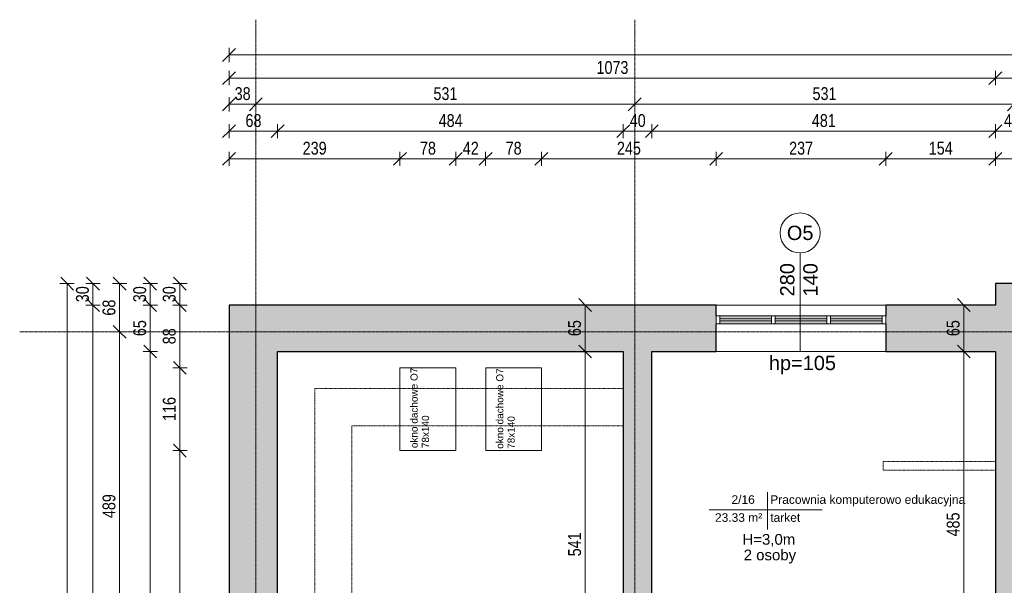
# Model space of a CAD drawing. Header units: centimetres. Extents: x 14827 to 20060, y -10807 to -8443.
# Tile 6 of 21: x 14827 to 16206, y -9235 to -8443. Entities that reach past the tile are written whole.
import ezdxf

# ---------------------------------------------------------------- set-up
doc = ezdxf.new("R2010")
doc.units = ezdxf.units.CM
for name, pattern in [('Aligning Line 1_8_', [0.635, 0.3175, -0.3175]), ('Kreska', [0.635, 0.3175, -0.3175]), ('Linia siatki', [0.9925, 0.47, -0.2175, 0.0875, -0.2175])]:
    doc.linetypes.add(name, pattern=pattern)
for name, color, linetype, lineweight in [('A-ANNO-DIMS', 211, 'Continuous', 9), ('A-ANNO-DIMS-100', 211, 'Continuous', 9), ('A-AREA-IDEN', 2, 'Continuous', 9), ('A-DETL', 90, 'Continuous', 9), ('A-DETL-HDLN', 90, 'Kreska', 9), ('A-DETL-THIN', 151, 'Continuous', 9), ('A-GLAZ', 151, 'Continuous', 9), ('A-WALL', 113, 'Continuous', 9), ('A-WALL-PATT', 111, 'Continuous', 25), ('G-ANNO-TEXT', 231, 'Continuous', 9), ('I-WALL', 2, 'Continuous', 9), ('S-GRID', 1, 'Continuous', 9)]:
    doc.layers.add(name, color=color, linetype=linetype, lineweight=lineweight)
doc.styles.add('Arial_1', font='arial.ttf', dxfattribs={"height": 12})
doc.styles.add('Arial_2', font='arial.ttf', dxfattribs={"width": 0.8, "height": 18})
doc.styles.add('Arial_3', font='arial.ttf', dxfattribs={"height": 10})
doc.styles.add('Arial_4', font='arial.ttf', dxfattribs={"height": 15})
doc.styles.add('Arial_5', font='arial.ttf', dxfattribs={"height": 20})
doc.dimstyles.new('Przekątna_-_1_8_mm_Arial', dxfattribs={"dimscale": 30.48, "dimtxt": 18.364669, "dimasz": 0.590551, "dimexe": 0.328084, "dimexo": 0.0625, "dimgap": 0.016404, "dimtad": 1, "dimdec": 0, "dimdsep": 46, "dimtxsty": 'Arial_2', "dimblk1": 'OBLIQUE', "dimblk2": 'OBLIQUE', "dimsah": 1, "dimcen": 0.09, "dimazin": 0, "dimtfac": 1, "dimtdec": 4, "dimtix": 1, "dimtmove": 0, "dimatfit": 3, "dimfxl": 0.328084, "dimfxlon": 1, "dimtvp": 1, "dimtolj": 1, "dimtzin": 0, "dimarcsym": 2})

# ---------------------------------------------------------------- blocks, each defined once
blk = doc.blocks.new('Aluminum_2 szybowe - 160x140 wymiana-V1-6_Poziom posadzka II pietra')
at = {"layer": 'A-GLAZ'}
h = blk.add_hatch(color=256, dxfattribs=at)
h.paths.add_polyline_path([(-59.7, 8.7), (-59.7, 13.2), (-132.1, 13.2), (-132.1, 8.7)])
h.paths.add_polyline_path([(-59.7, 15.7), (-59.7, 20.2), (-132.1, 20.2), (-132.1, 15.7)])
h = blk.add_hatch(color=256, dxfattribs=at)
h.paths.add_polyline_path([(17.8, 8.7), (17.8, 13.2), (-54.6, 13.2), (-54.6, 8.7)])
h.paths.add_polyline_path([(17.8, 15.7), (17.8, 20.2), (-54.6, 20.2), (-54.6, 15.7)])
at = {"layer": 'A-GLAZ', "lineweight": 18}
for p, q in [((-132.1, 20.2), (-137.2, 20.2)), ((-137.2, 20.2), (-137.2, 8.7)), ((-132.1, 8.7), (-132.1, 20.2)), ((-59.7, 15.7), (-132.1, 15.7)), ((-132.1, 15.7), (-132.1, 13.2)), ((-54.6, 20.2), (-59.7, 20.2)), ((-59.7, 20.2), (-59.7, 8.7)), ((-59.7, 13.2), (-59.7, 15.7)), ((-54.6, 8.7), (-54.6, 20.2)), ((17.8, 15.7), (-54.6, 15.7)), ((-54.6, 15.7), (-54.6, 13.2)), ((22.8, 20.2), (17.8, 20.2)), ((17.8, 20.2), (17.8, 8.7)), ((17.8, 13.2), (17.8, 15.7)), ((22.8, 8.7), (22.8, 20.2)), ((-137.2, 8.7), (-132.1, 8.7)), ((-132.1, 13.2), (-59.7, 13.2)), ((-59.7, 8.7), (-54.6, 8.7)), ((-54.6, 13.2), (17.8, 13.2)), ((17.8, 8.7), (22.8, 8.7))]:
    blk.add_line(p, q, dxfattribs=at)
at = {"layer": 'A-GLAZ'}
for p, q in [((-132.1, 20.2), (-59.7, 20.2)), ((-54.6, 20.2), (17.8, 20.2)), ((-59.7, 8.7), (-132.1, 8.7)), ((17.8, 8.7), (-54.6, 8.7))]:
    blk.add_line(p, q, dxfattribs=at)
blk = doc.blocks.new('Etyk_pom_1_mala - Etyk_pom_1_mala-219433-6_Poziom posadzka II pietra')
at = {"layer": 'A-AREA-IDEN'}
for p, q in [((-0.096, 0.144), (-0.096, -0.378)), ((-0.915, -0.101), (0.666, -0.101))]:
    blk.add_line(p, q, dxfattribs=at)
blk = doc.blocks.new('DIMBLOCK10-6_Poziom posadzka II pietra')
at = {"layer": 'A-ANNO-DIMS-100'}
for p, q in [((15051.7, -9046.5), (15042.7, -9037.5)), ((15051.7, -9046.5), (15041.7, -9046.5)), ((15051.7, -10211.5), (15051.7, -9046.5)), ((15051.7, -9046.5), (15060.7, -9055.5)), ((15051.7, -9046.5), (15061.7, -9046.5)), ((15051.7, -10211.5), (15041.7, -10211.5)), ((15051.7, -10211.5), (15042.7, -10202.5)), ((15051.7, -10211.5), (15060.7, -10220.5)), ((15051.7, -10211.5), (15061.7, -10211.5))]:
    blk.add_line(p, q, dxfattribs=at)
at = {"layer": 'A-ANNO-DIMS-100', "color": 0, "insert": (15027.8, -9651), "char_height": 18, "width": 52.89, "attachment_point": 1, "rotation": 90, "line_spacing_factor": 0.941778, "style": 'Arial_2'}
blk.add_mtext('1165', dxfattribs=at)
blk = doc.blocks.new('_Oblique')
at = {"color": 0, "linetype": 'ByBlock', "lineweight": -2}
blk.add_line((-0.5, -0.5), (0.5, 0.5), dxfattribs=at)
blk = doc.blocks.new('DIMBLOCK11-6_Poziom posadzka II pietra')
at = {"layer": 'A-ANNO-DIMS-100'}
for p, q in [((15051.7, -8930.5), (15041.7, -8930.5)), ((15051.7, -8930.5), (15042.7, -8921.5)), ((15051.7, -9046.5), (15051.7, -8930.5)), ((15051.7, -8930.5), (15060.7, -8939.5)), ((15051.7, -8930.5), (15061.7, -8930.5)), ((15051.7, -9046.5), (15042.7, -9037.5)), ((15051.7, -9046.5), (15041.7, -9046.5)), ((15051.7, -9046.5), (15060.7, -9055.5)), ((15051.7, -9046.5), (15061.7, -9046.5))]:
    blk.add_line(p, q, dxfattribs=at)
at = {"layer": 'A-ANNO-DIMS-100', "color": 0, "insert": (15027.8, -9005), "char_height": 18, "width": 39.668, "attachment_point": 1, "rotation": 90, "line_spacing_factor": 0.941778, "style": 'Arial_2'}
blk.add_mtext('116', dxfattribs=at)
blk = doc.blocks.new('DIMBLOCK12-6_Poziom posadzka II pietra')
at = {"layer": 'A-ANNO-DIMS-100'}
for p, q in [((15051.7, -8842.7), (15042.7, -8833.7)), ((15051.7, -8842.7), (15041.7, -8842.7)), ((15051.7, -8930.5), (15051.7, -8842.7)), ((15051.7, -8842.7), (15060.7, -8851.7)), ((15051.7, -8842.7), (15061.7, -8842.7)), ((15051.7, -8930.5), (15041.7, -8930.5)), ((15051.7, -8930.5), (15042.7, -8921.5)), ((15051.7, -8930.5), (15060.7, -8939.5)), ((15051.7, -8930.5), (15061.7, -8930.5))]:
    blk.add_line(p, q, dxfattribs=at)
at = {"layer": 'A-ANNO-DIMS-100', "color": 0, "insert": (15027.8, -8897.6), "char_height": 18, "width": 26.445, "attachment_point": 1, "rotation": 90, "line_spacing_factor": 0.941778, "style": 'Arial_2'}
blk.add_mtext('88', dxfattribs=at)
blk = doc.blocks.new('DIMBLOCK13-6_Poziom posadzka II pietra')
at = {"layer": 'A-ANNO-DIMS-100'}
for p, q in [((15051.7, -8812.7), (15042.7, -8803.7)), ((15051.7, -8812.7), (15041.7, -8812.7)), ((15051.7, -8842.7), (15051.7, -8812.7)), ((15051.7, -8812.7), (15060.7, -8821.7)), ((15051.7, -8812.7), (15061.7, -8812.7)), ((15051.7, -8842.7), (15042.7, -8833.7)), ((15051.7, -8842.7), (15041.7, -8842.7)), ((15051.7, -8842.7), (15060.7, -8851.7)), ((15051.7, -8842.7), (15061.7, -8842.7))]:
    blk.add_line(p, q, dxfattribs=at)
at = {"layer": 'A-ANNO-DIMS-100', "color": 0, "insert": (15027.8, -8838.7), "char_height": 18, "width": 26.445, "attachment_point": 1, "rotation": 90, "line_spacing_factor": 0.941778, "style": 'Arial_2'}
blk.add_mtext('30', dxfattribs=at)
blk = doc.blocks.new('DIMBLOCK14-6_Poziom posadzka II pietra')
at = {"layer": 'A-ANNO-DIMS-100'}
for p, q in [((14967.3, -8812.7), (14958.3, -8803.7)), ((14967.3, -8812.7), (14957.3, -8812.7)), ((14967.3, -8812.7), (14967.3, -8880.2)), ((14967.3, -8812.7), (14976.3, -8821.7)), ((14967.3, -8812.7), (14977.3, -8812.7)), ((14967.3, -8880.2), (14958.3, -8871.2)), ((14967.3, -8880.2), (14957.3, -8880.2)), ((14967.3, -8880.2), (14976.3, -8889.2)), ((14967.3, -8880.2), (14977.3, -8880.2))]:
    blk.add_line(p, q, dxfattribs=at)
at = {"layer": 'A-ANNO-DIMS-100', "color": 0, "insert": (14943.4, -8857.5), "char_height": 18, "width": 26.445, "attachment_point": 1, "rotation": 90, "line_spacing_factor": 0.941778, "style": 'Arial_2'}
blk.add_mtext('68', dxfattribs=at)
blk = doc.blocks.new('DIMBLOCK15-6_Poziom posadzka II pietra')
at = {"layer": 'A-ANNO-DIMS-100'}
for p, q in [((14967.3, -8880.2), (14958.3, -8871.2)), ((14967.3, -8880.2), (14957.3, -8880.2)), ((14967.3, -8880.2), (14967.3, -9368.7)), ((14967.3, -8880.2), (14976.3, -8889.2)), ((14967.3, -8880.2), (14977.3, -8880.2)), ((14967.3, -9368.7), (14958.3, -9359.7)), ((14967.3, -9368.7), (14957.3, -9368.7)), ((14967.3, -9368.7), (14976.3, -9377.7)), ((14967.3, -9368.7), (14977.3, -9368.7))]:
    blk.add_line(p, q, dxfattribs=at)
at = {"layer": 'A-ANNO-DIMS-100', "color": 0, "insert": (14943.4, -9141), "char_height": 18, "width": 39.668, "attachment_point": 1, "rotation": 90, "line_spacing_factor": 0.941778, "style": 'Arial_2'}
blk.add_mtext('489', dxfattribs=at)
blk = doc.blocks.new('DIMBLOCK19-6_Poziom posadzka II pietra')
at = {"layer": 'A-ANNO-DIMS-100'}
for p, q in [((15010.2, -8812.7), (15001.2, -8803.7)), ((15010.2, -8812.7), (15000.2, -8812.7)), ((15010.2, -8812.7), (15010.2, -8842.7)), ((15010.2, -8812.7), (15019.2, -8821.7)), ((15010.2, -8812.7), (15020.2, -8812.7)), ((15010.2, -8842.7), (15001.2, -8833.7)), ((15010.2, -8842.7), (15000.2, -8842.7)), ((15010.2, -8842.7), (15019.2, -8851.7)), ((15010.2, -8842.7), (15020.2, -8842.7))]:
    blk.add_line(p, q, dxfattribs=at)
at = {"layer": 'A-ANNO-DIMS-100', "color": 0, "insert": (14986.4, -8838.7), "char_height": 18, "width": 26.445, "attachment_point": 1, "rotation": 90, "line_spacing_factor": 0.941778, "style": 'Arial_2'}
blk.add_mtext('30', dxfattribs=at)
blk = doc.blocks.new('DIMBLOCK20-6_Poziom posadzka II pietra')
at = {"layer": 'A-ANNO-DIMS-100'}
for p, q in [((15010.2, -8842.7), (15001.2, -8833.7)), ((15010.2, -8842.7), (15000.2, -8842.7)), ((15010.2, -8842.7), (15010.2, -8907.7)), ((15010.2, -8842.7), (15019.2, -8851.7)), ((15010.2, -8842.7), (15020.2, -8842.7)), ((15010.2, -8907.7), (15001.2, -8898.7)), ((15010.2, -8907.7), (15000.2, -8907.7)), ((15010.2, -8907.7), (15019.2, -8916.7)), ((15010.2, -8907.7), (15020.2, -8907.7))]:
    blk.add_line(p, q, dxfattribs=at)
at = {"layer": 'A-ANNO-DIMS-100', "color": 0, "insert": (14986.4, -8886.2), "char_height": 18, "width": 26.445, "attachment_point": 1, "rotation": 90, "line_spacing_factor": 0.941778, "style": 'Arial_2'}
blk.add_mtext('65', dxfattribs=at)
blk = doc.blocks.new('DIMBLOCK21-6_Poziom posadzka II pietra')
at = {"layer": 'A-ANNO-DIMS-100'}
for p, q in [((15010.2, -8907.7), (15001.2, -8898.7)), ((15010.2, -8907.7), (15000.2, -8907.7)), ((15010.2, -8907.7), (15010.2, -10350.7)), ((15010.2, -8907.7), (15019.2, -8916.7)), ((15010.2, -8907.7), (15020.2, -8907.7)), ((15010.2, -10350.7), (15000.2, -10350.7)), ((15010.2, -10350.7), (15001.2, -10341.7)), ((15010.2, -10350.7), (15019.2, -10359.7)), ((15010.2, -10350.7), (15020.2, -10350.7))]:
    blk.add_line(p, q, dxfattribs=at)
at = {"layer": 'A-ANNO-DIMS-100', "color": 0, "insert": (14986.4, -9651.3), "char_height": 18, "width": 52.89, "attachment_point": 1, "rotation": 90, "line_spacing_factor": 0.941778, "style": 'Arial_2'}
blk.add_mtext('1443', dxfattribs=at)
blk = doc.blocks.new('DIMBLOCK23-6_Poziom posadzka II pietra')
at = {"layer": 'A-ANNO-DIMS-100'}
for p, q in [((14930, -8812.7), (14921, -8803.7)), ((14930, -8812.7), (14920, -8812.7)), ((14930, -8812.7), (14930, -8842.7)), ((14930, -8812.7), (14939, -8821.7)), ((14930, -8812.7), (14940, -8812.7)), ((14930, -8842.7), (14921, -8833.7)), ((14930, -8842.7), (14920, -8842.7)), ((14930, -8842.7), (14939, -8851.7)), ((14930, -8842.7), (14940, -8842.7))]:
    blk.add_line(p, q, dxfattribs=at)
at = {"layer": 'A-ANNO-DIMS-100', "color": 0, "insert": (14906.2, -8838.7), "char_height": 18, "width": 26.445, "attachment_point": 1, "rotation": 90, "line_spacing_factor": 0.941778, "style": 'Arial_2'}
blk.add_mtext('30', dxfattribs=at)
blk = doc.blocks.new('DIMBLOCK24-6_Poziom posadzka II pietra')
at = {"layer": 'A-ANNO-DIMS-100'}
for p, q in [((14930, -8842.7), (14921, -8833.7)), ((14930, -8842.7), (14920, -8842.7)), ((14930, -8842.7), (14930, -10415.7)), ((14930, -8842.7), (14939, -8851.7)), ((14930, -8842.7), (14940, -8842.7)), ((14930, -10415.7), (14921, -10406.7)), ((14930, -10415.7), (14920, -10415.7)), ((14930, -10415.7), (14939, -10424.7)), ((14930, -10415.7), (14940, -10415.7))]:
    blk.add_line(p, q, dxfattribs=at)
at = {"layer": 'A-ANNO-DIMS-100', "color": 0, "insert": (14906.2, -9651.3), "char_height": 18, "width": 52.89, "attachment_point": 1, "rotation": 90, "line_spacing_factor": 0.941778, "style": 'Arial_2'}
blk.add_mtext('1573', dxfattribs=at)
blk = doc.blocks.new('DIMBLOCK25-6_Poziom posadzka II pietra')
at = {"layer": 'A-ANNO-DIMS-100'}
for p, q in [((14893.8, -8812.7), (14884.8, -8803.7)), ((14893.8, -8812.7), (14883.8, -8812.7)), ((14893.8, -8812.7), (14893.8, -10415.7)), ((14893.8, -8812.7), (14902.8, -8821.7)), ((14893.8, -8812.7), (14903.8, -8812.7)), ((14893.8, -10415.7), (14884.8, -10406.7)), ((14893.8, -10415.7), (14883.8, -10415.7)), ((14893.8, -10415.7), (14902.8, -10424.7)), ((14893.8, -10415.7), (14903.8, -10415.7))]:
    blk.add_line(p, q, dxfattribs=at)
at = {"layer": 'A-ANNO-DIMS-100', "color": 0, "insert": (14870, -9636.3), "char_height": 18, "width": 52.89, "attachment_point": 1, "rotation": 90, "line_spacing_factor": 0.941778, "style": 'Arial_2'}
blk.add_mtext('1603', dxfattribs=at)
blk = doc.blocks.new('DIMBLOCK26-6_Poziom posadzka II pietra')
at = {"layer": 'A-ANNO-DIMS-100'}
for p, q in [((15120.6, -8637.9), (15120.6, -8627.9)), ((15120.6, -8637.9), (15129.6, -8628.9)), ((15359.9, -8637.9), (15359.9, -8627.9)), ((15359.9, -8637.9), (15368.9, -8628.9)), ((15120.6, -8637.9), (15111.6, -8646.9)), ((15120.6, -8637.9), (15359.9, -8637.9)), ((15120.6, -8637.9), (15120.6, -8647.9)), ((15359.9, -8637.9), (15350.9, -8646.9)), ((15359.9, -8637.9), (15359.9, -8647.9))]:
    blk.add_line(p, q, dxfattribs=at)
at = {"layer": 'A-ANNO-DIMS-100', "color": 0, "insert": (15223.7, -8614), "char_height": 18, "width": 39.668, "attachment_point": 1, "line_spacing_factor": 0.941778, "style": 'Arial_2'}
blk.add_mtext('239', dxfattribs=at)
blk = doc.blocks.new('DIMBLOCK27-6_Poziom posadzka II pietra')
at = {"layer": 'A-ANNO-DIMS-100'}
for p, q in [((15359.9, -8637.9), (15359.9, -8627.9)), ((15359.9, -8637.9), (15368.9, -8628.9)), ((15437.9, -8637.9), (15437.9, -8627.9)), ((15437.9, -8637.9), (15446.9, -8628.9)), ((15359.9, -8637.9), (15350.9, -8646.9)), ((15359.9, -8637.9), (15437.9, -8637.9)), ((15359.9, -8637.9), (15359.9, -8647.9)), ((15437.9, -8637.9), (15428.9, -8646.9)), ((15437.9, -8637.9), (15437.9, -8647.9))]:
    blk.add_line(p, q, dxfattribs=at)
at = {"layer": 'A-ANNO-DIMS-100', "color": 0, "insert": (15387.9, -8614), "char_height": 18, "width": 26.445, "attachment_point": 1, "line_spacing_factor": 0.941778, "style": 'Arial_2'}
blk.add_mtext('78', dxfattribs=at)
blk = doc.blocks.new('DIMBLOCK28-6_Poziom posadzka II pietra')
at = {"layer": 'A-ANNO-DIMS-100'}
for p, q in [((15437.9, -8637.9), (15437.9, -8627.9)), ((15437.9, -8637.9), (15446.9, -8628.9)), ((15479.9, -8637.9), (15479.9, -8627.9)), ((15479.9, -8637.9), (15488.9, -8628.9)), ((15437.9, -8637.9), (15428.9, -8646.9)), ((15437.9, -8637.9), (15479.9, -8637.9)), ((15437.9, -8637.9), (15437.9, -8647.9)), ((15479.9, -8637.9), (15470.9, -8646.9)), ((15479.9, -8637.9), (15479.9, -8647.9))]:
    blk.add_line(p, q, dxfattribs=at)
at = {"layer": 'A-ANNO-DIMS-100', "color": 0, "insert": (15447.9, -8614), "char_height": 18, "width": 26.445, "attachment_point": 1, "line_spacing_factor": 0.941778, "style": 'Arial_2'}
blk.add_mtext('42', dxfattribs=at)
blk = doc.blocks.new('DIMBLOCK29-6_Poziom posadzka II pietra')
at = {"layer": 'A-ANNO-DIMS-100'}
for p, q in [((15479.9, -8637.9), (15479.9, -8627.9)), ((15479.9, -8637.9), (15488.9, -8628.9)), ((15557.9, -8637.9), (15557.9, -8627.9)), ((15557.9, -8637.9), (15566.9, -8628.9)), ((15479.9, -8637.9), (15470.9, -8646.9)), ((15479.9, -8637.9), (15557.9, -8637.9)), ((15479.9, -8637.9), (15479.9, -8647.9)), ((15557.9, -8637.9), (15548.9, -8646.9)), ((15557.9, -8637.9), (15557.9, -8647.9))]:
    blk.add_line(p, q, dxfattribs=at)
at = {"layer": 'A-ANNO-DIMS-100', "color": 0, "insert": (15507.9, -8614), "char_height": 18, "width": 26.445, "attachment_point": 1, "line_spacing_factor": 0.941778, "style": 'Arial_2'}
blk.add_mtext('78', dxfattribs=at)
blk = doc.blocks.new('DIMBLOCK30-6_Poziom posadzka II pietra')
at = {"layer": 'A-ANNO-DIMS-100'}
for p, q in [((15557.9, -8637.9), (15557.9, -8627.9)), ((15557.9, -8637.9), (15566.9, -8628.9)), ((15802.6, -8637.9), (15802.6, -8627.9)), ((15802.6, -8637.9), (15811.6, -8628.9)), ((15557.9, -8637.9), (15548.9, -8646.9)), ((15557.9, -8637.9), (15802.6, -8637.9)), ((15557.9, -8637.9), (15557.9, -8647.9)), ((15802.6, -8637.9), (15793.6, -8646.9)), ((15802.6, -8637.9), (15802.6, -8647.9))]:
    blk.add_line(p, q, dxfattribs=at)
at = {"layer": 'A-ANNO-DIMS-100', "color": 0, "insert": (15663.7, -8614), "char_height": 18, "width": 39.668, "attachment_point": 1, "line_spacing_factor": 0.941778, "style": 'Arial_2'}
blk.add_mtext('245', dxfattribs=at)
blk = doc.blocks.new('DIMBLOCK31-6_Poziom posadzka II pietra')
at = {"layer": 'A-ANNO-DIMS-100'}
for p, q in [((15802.6, -8637.9), (15802.6, -8627.9)), ((15802.6, -8637.9), (15811.6, -8628.9)), ((16040.1, -8637.9), (16040.1, -8627.9)), ((16040.1, -8637.9), (16049.1, -8628.9)), ((15802.6, -8637.9), (15793.6, -8646.9)), ((15802.6, -8637.9), (16040.1, -8637.9)), ((15802.6, -8637.9), (15802.6, -8647.9)), ((16040.1, -8637.9), (16031.1, -8646.9)), ((16040.1, -8637.9), (16040.1, -8647.9))]:
    blk.add_line(p, q, dxfattribs=at)
at = {"layer": 'A-ANNO-DIMS-100', "color": 0, "insert": (15904.8, -8614), "char_height": 18, "width": 39.668, "attachment_point": 1, "line_spacing_factor": 0.941778, "style": 'Arial_2'}
blk.add_mtext('237', dxfattribs=at)
blk = doc.blocks.new('DIMBLOCK32-6_Poziom posadzka II pietra')
at = {"layer": 'A-ANNO-DIMS-100'}
for p, q in [((16040.1, -8637.9), (16040.1, -8627.9)), ((16040.1, -8637.9), (16049.1, -8628.9)), ((16193.6, -8637.9), (16193.6, -8627.9)), ((16193.6, -8637.9), (16202.6, -8628.9)), ((16040.1, -8637.9), (16031.1, -8646.9)), ((16040.1, -8637.9), (16193.6, -8637.9)), ((16040.1, -8637.9), (16040.1, -8647.9)), ((16193.6, -8637.9), (16184.6, -8646.9)), ((16193.6, -8637.9), (16193.6, -8647.9))]:
    blk.add_line(p, q, dxfattribs=at)
at = {"layer": 'A-ANNO-DIMS-100', "color": 0, "insert": (16100.3, -8614), "char_height": 18, "width": 39.668, "attachment_point": 1, "line_spacing_factor": 0.941778, "style": 'Arial_2'}
blk.add_mtext('154', dxfattribs=at)
blk = doc.blocks.new('DIMBLOCK33-6_Poziom posadzka II pietra')
at = {"layer": 'A-ANNO-DIMS-100'}
for p, q in [((16193.6, -8637.9), (16193.6, -8627.9)), ((16193.6, -8637.9), (16202.6, -8628.9)), ((16277.1, -8637.9), (16277.1, -8627.9)), ((16277.1, -8637.9), (16286.1, -8628.9)), ((16193.6, -8637.9), (16184.6, -8646.9)), ((16193.6, -8637.9), (16277.1, -8637.9)), ((16193.6, -8637.9), (16193.6, -8647.9)), ((16277.1, -8637.9), (16268.1, -8646.9)), ((16277.1, -8637.9), (16277.1, -8647.9))]:
    blk.add_line(p, q, dxfattribs=at)
at = {"layer": 'A-ANNO-DIMS-100', "color": 0, "insert": (16224.4, -8614), "char_height": 18, "width": 26.445, "attachment_point": 1, "line_spacing_factor": 0.941778, "style": 'Arial_2'}
blk.add_mtext('84', dxfattribs=at)
blk = doc.blocks.new('DIMBLOCK45-6_Poziom posadzka II pietra')
at = {"layer": 'A-ANNO-DIMS-100'}
for p, q in [((15120.6, -8599.2), (15120.6, -8589.2)), ((15188.6, -8599.2), (15188.6, -8589.2)), ((15120.6, -8599.2), (15111.6, -8608.2)), ((15120.6, -8599.2), (15129.6, -8590.2)), ((15120.6, -8599.2), (15188.6, -8599.2)), ((15120.6, -8599.2), (15120.6, -8609.2)), ((15188.6, -8599.2), (15179.6, -8608.2)), ((15188.6, -8599.2), (15197.6, -8590.2)), ((15188.6, -8599.2), (15188.6, -8609.2))]:
    blk.add_line(p, q, dxfattribs=at)
at = {"layer": 'A-ANNO-DIMS-100', "color": 0, "insert": (15143.6, -8575.3), "char_height": 18, "width": 26.445, "attachment_point": 1, "line_spacing_factor": 0.941778, "style": 'Arial_2'}
blk.add_mtext('68', dxfattribs=at)
blk = doc.blocks.new('DIMBLOCK46-6_Poziom posadzka II pietra')
at = {"layer": 'A-ANNO-DIMS-100'}
for p, q in [((15188.6, -8599.2), (15188.6, -8589.2)), ((15672.6, -8599.2), (15672.6, -8589.2)), ((15188.6, -8599.2), (15179.6, -8608.2)), ((15188.6, -8599.2), (15197.6, -8590.2)), ((15188.6, -8599.2), (15672.6, -8599.2)), ((15188.6, -8599.2), (15188.6, -8609.2)), ((15672.6, -8599.2), (15663.6, -8608.2)), ((15672.6, -8599.2), (15681.6, -8590.2)), ((15672.6, -8599.2), (15672.6, -8609.2))]:
    blk.add_line(p, q, dxfattribs=at)
at = {"layer": 'A-ANNO-DIMS-100', "color": 0, "insert": (15414.1, -8575.3), "char_height": 18, "width": 39.668, "attachment_point": 1, "line_spacing_factor": 0.941778, "style": 'Arial_2'}
blk.add_mtext('484', dxfattribs=at)
blk = doc.blocks.new('DIMBLOCK47-6_Poziom posadzka II pietra')
at = {"layer": 'A-ANNO-DIMS-100'}
for p, q in [((15672.6, -8599.2), (15672.6, -8589.2)), ((15712.6, -8599.2), (15712.6, -8589.2)), ((15672.6, -8599.2), (15663.6, -8608.2)), ((15672.6, -8599.2), (15681.6, -8590.2)), ((15672.6, -8599.2), (15712.6, -8599.2)), ((15672.6, -8599.2), (15672.6, -8609.2)), ((15712.6, -8599.2), (15703.6, -8608.2)), ((15712.6, -8599.2), (15721.6, -8590.2)), ((15712.6, -8599.2), (15712.6, -8609.2))]:
    blk.add_line(p, q, dxfattribs=at)
at = {"layer": 'A-ANNO-DIMS-100', "color": 0, "insert": (15681.6, -8575.3), "char_height": 18, "width": 26.445, "attachment_point": 1, "line_spacing_factor": 0.941778, "style": 'Arial_2'}
blk.add_mtext('40', dxfattribs=at)
blk = doc.blocks.new('DIMBLOCK48-6_Poziom posadzka II pietra')
at = {"layer": 'A-ANNO-DIMS-100'}
for p, q in [((15712.6, -8599.2), (15712.6, -8589.2)), ((16193.6, -8599.2), (16193.6, -8589.2)), ((15712.6, -8599.2), (15703.6, -8608.2)), ((15712.6, -8599.2), (15721.6, -8590.2)), ((15712.6, -8599.2), (16193.6, -8599.2)), ((15712.6, -8599.2), (15712.6, -8609.2)), ((16193.6, -8599.2), (16184.6, -8608.2)), ((16193.6, -8599.2), (16202.6, -8590.2)), ((16193.6, -8599.2), (16193.6, -8609.2))]:
    blk.add_line(p, q, dxfattribs=at)
at = {"layer": 'A-ANNO-DIMS-100', "color": 0, "insert": (15936.6, -8575.3), "char_height": 18, "width": 39.668, "attachment_point": 1, "line_spacing_factor": 0.941778, "style": 'Arial_2'}
blk.add_mtext('481', dxfattribs=at)
blk = doc.blocks.new('DIMBLOCK49-6_Poziom posadzka II pietra')
at = {"layer": 'A-ANNO-DIMS-100'}
for p, q in [((16193.6, -8599.2), (16193.6, -8589.2)), ((16239.6, -8599.2), (16239.6, -8589.2)), ((16193.6, -8599.2), (16184.6, -8608.2)), ((16193.6, -8599.2), (16202.6, -8590.2)), ((16193.6, -8599.2), (16239.6, -8599.2)), ((16193.6, -8599.2), (16193.6, -8609.2)), ((16239.6, -8599.2), (16230.6, -8608.2)), ((16239.6, -8599.2), (16248.6, -8590.2)), ((16239.6, -8599.2), (16239.6, -8609.2))]:
    blk.add_line(p, q, dxfattribs=at)
at = {"layer": 'A-ANNO-DIMS-100', "color": 0, "insert": (16205.6, -8575.3), "char_height": 18, "width": 26.445, "attachment_point": 1, "line_spacing_factor": 0.941778, "style": 'Arial_2'}
blk.add_mtext('46', dxfattribs=at)
blk = doc.blocks.new('DIMBLOCK58-6_Poziom posadzka II pietra')
at = {"layer": 'A-ANNO-DIMS-100'}
for p, q in [((15120.6, -8561.5), (15111.6, -8570.5)), ((15120.6, -8561.5), (15120.6, -8551.5)), ((15120.6, -8561.5), (15129.6, -8552.5)), ((15120.6, -8561.5), (15158.1, -8561.5)), ((15120.6, -8561.5), (15120.6, -8571.5)), ((15158.1, -8561.5), (15149.1, -8570.5)), ((15158.1, -8561.5), (15158.1, -8551.5)), ((15158.1, -8561.5), (15167.1, -8552.5)), ((15158.1, -8561.5), (15158.1, -8571.5))]:
    blk.add_line(p, q, dxfattribs=at)
at = {"layer": 'A-ANNO-DIMS-100', "color": 0, "insert": (15128.4, -8537.6), "char_height": 18, "width": 26.445, "attachment_point": 1, "line_spacing_factor": 0.941778, "style": 'Arial_2'}
blk.add_mtext('38', dxfattribs=at)
blk = doc.blocks.new('DIMBLOCK59-6_Poziom posadzka II pietra')
at = {"layer": 'A-ANNO-DIMS-100'}
for p, q in [((15158.1, -8561.5), (15149.1, -8570.5)), ((15158.1, -8561.5), (15158.1, -8551.5)), ((15158.1, -8561.5), (15167.1, -8552.5)), ((15158.1, -8561.5), (15688.6, -8561.5)), ((15158.1, -8561.5), (15158.1, -8571.5)), ((15688.6, -8561.5), (15679.6, -8570.5)), ((15688.6, -8561.5), (15688.6, -8551.5)), ((15688.6, -8561.5), (15697.6, -8552.5)), ((15688.6, -8561.5), (15688.6, -8571.5))]:
    blk.add_line(p, q, dxfattribs=at)
at = {"layer": 'A-ANNO-DIMS-100', "color": 0, "insert": (15406.8, -8537.6), "char_height": 18, "width": 39.668, "attachment_point": 1, "line_spacing_factor": 0.941778, "style": 'Arial_2'}
blk.add_mtext('531', dxfattribs=at)
blk = doc.blocks.new('DIMBLOCK60-6_Poziom posadzka II pietra')
at = {"layer": 'A-ANNO-DIMS-100'}
for p, q in [((15688.6, -8561.5), (15679.6, -8570.5)), ((15688.6, -8561.5), (15688.6, -8551.5)), ((15688.6, -8561.5), (15697.6, -8552.5)), ((15688.6, -8561.5), (16219.6, -8561.5)), ((15688.6, -8561.5), (15688.6, -8571.5)), ((16219.6, -8561.5), (16210.6, -8570.5)), ((16219.6, -8561.5), (16219.6, -8551.5)), ((16219.6, -8561.5), (16228.6, -8552.5)), ((16219.6, -8561.5), (16219.6, -8571.5))]:
    blk.add_line(p, q, dxfattribs=at)
at = {"layer": 'A-ANNO-DIMS-100', "color": 0, "insert": (15937.6, -8537.6), "char_height": 18, "width": 39.668, "attachment_point": 1, "line_spacing_factor": 0.941778, "style": 'Arial_2'}
blk.add_mtext('531', dxfattribs=at)
blk = doc.blocks.new('DIMBLOCK66-6_Poziom posadzka II pietra')
at = {"layer": 'A-ANNO-DIMS-100'}
for p, q in [((15120.6, -8524.9), (15120.6, -8514.9)), ((15120.6, -8524.9), (15129.6, -8515.9)), ((16193.6, -8524.9), (16193.6, -8514.9)), ((16193.6, -8524.9), (16202.6, -8515.9)), ((15120.6, -8524.9), (15111.6, -8533.9)), ((15120.6, -8524.9), (16193.6, -8524.9)), ((15120.6, -8524.9), (15120.6, -8534.9)), ((16193.6, -8524.9), (16184.6, -8533.9)), ((16193.6, -8524.9), (16193.6, -8534.9))]:
    blk.add_line(p, q, dxfattribs=at)
at = {"layer": 'A-ANNO-DIMS-100', "color": 0, "insert": (15635.1, -8501), "char_height": 18, "width": 52.89, "attachment_point": 1, "line_spacing_factor": 0.941778, "style": 'Arial_2'}
blk.add_mtext('1073', dxfattribs=at)
blk = doc.blocks.new('DIMBLOCK67-6_Poziom posadzka II pietra')
at = {"layer": 'A-ANNO-DIMS-100'}
for p, q in [((16193.6, -8524.9), (16193.6, -8514.9)), ((16193.6, -8524.9), (16202.6, -8515.9)), ((16840.6, -8524.9), (16840.6, -8514.9)), ((16840.6, -8524.9), (16849.6, -8515.9)), ((16193.6, -8524.9), (16184.6, -8533.9)), ((16193.6, -8524.9), (16840.6, -8524.9)), ((16193.6, -8524.9), (16193.6, -8534.9)), ((16840.6, -8524.9), (16831.6, -8533.9)), ((16840.6, -8524.9), (16840.6, -8534.9))]:
    blk.add_line(p, q, dxfattribs=at)
at = {"layer": 'A-ANNO-DIMS-100', "color": 0, "insert": (16500.6, -8501), "char_height": 18, "width": 39.668, "attachment_point": 1, "line_spacing_factor": 0.941778, "style": 'Arial_2'}
blk.add_mtext('647', dxfattribs=at)
blk = doc.blocks.new('DIMBLOCK69-6_Poziom posadzka II pietra')
at = {"layer": 'A-ANNO-DIMS-100'}
for p, q in [((15120.6, -8492.5), (15111.6, -8501.5)), ((15120.6, -8492.5), (15120.6, -8482.5)), ((15120.6, -8492.5), (15129.6, -8483.5)), ((15120.6, -8492.5), (17920.6, -8492.5)), ((15120.6, -8492.5), (15120.6, -8502.5)), ((17920.6, -8492.5), (17911.6, -8501.5)), ((17920.6, -8492.5), (17920.6, -8482.5)), ((17920.6, -8492.5), (17929.6, -8483.5)), ((17920.6, -8492.5), (17920.6, -8502.5))]:
    blk.add_line(p, q, dxfattribs=at)
at = {"layer": 'A-ANNO-DIMS-100', "color": 0, "insert": (16498.6, -8468.7), "char_height": 18, "width": 52.89, "attachment_point": 1, "line_spacing_factor": 0.941778, "style": 'Arial_2'}
blk.add_mtext('2800', dxfattribs=at)
blk = doc.blocks.new('DIMBLOCK185-6_Poziom posadzka II pietra')
at = {"layer": 'A-ANNO-DIMS-100'}
for p, q in [((15619.3, -8907.7), (15610.3, -8898.7)), ((15619.3, -8907.7), (15609.3, -8907.7)), ((15619.3, -9448.2), (15619.3, -8907.7)), ((15619.3, -8907.7), (15628.3, -8916.7)), ((15619.3, -8907.7), (15629.3, -8907.7)), ((15619.3, -9448.2), (15610.3, -9439.2)), ((15619.3, -9448.2), (15609.3, -9448.2)), ((15619.3, -9448.2), (15628.3, -9457.2)), ((15619.3, -9448.2), (15629.3, -9448.2))]:
    blk.add_line(p, q, dxfattribs=at)
at = {"layer": 'A-ANNO-DIMS-100', "color": 0, "insert": (15595.4, -9194.5), "char_height": 18, "width": 39.668, "attachment_point": 1, "rotation": 90, "line_spacing_factor": 0.941778, "style": 'Arial_2'}
blk.add_mtext('541', dxfattribs=at)
blk = doc.blocks.new('DIMBLOCK186-6_Poziom posadzka II pietra')
at = {"layer": 'A-ANNO-DIMS-100'}
for p, q in [((15619.3, -8842.7), (15610.3, -8833.7)), ((15619.3, -8842.7), (15609.3, -8842.7)), ((15619.3, -8907.7), (15619.3, -8842.7)), ((15619.3, -8842.7), (15628.3, -8851.7)), ((15619.3, -8842.7), (15629.3, -8842.7)), ((15619.3, -8907.7), (15610.3, -8898.7)), ((15619.3, -8907.7), (15609.3, -8907.7)), ((15619.3, -8907.7), (15628.3, -8916.7)), ((15619.3, -8907.7), (15629.3, -8907.7))]:
    blk.add_line(p, q, dxfattribs=at)
at = {"layer": 'A-ANNO-DIMS-100', "color": 0, "insert": (15595.4, -8886.2), "char_height": 18, "width": 26.445, "attachment_point": 1, "rotation": 90, "line_spacing_factor": 0.941778, "style": 'Arial_2'}
blk.add_mtext('65', dxfattribs=at)
blk = doc.blocks.new('DIMBLOCK194-6_Poziom posadzka II pietra')
at = {"layer": 'A-ANNO-DIMS-100'}
for p, q in [((16149.4, -8907.7), (16140.4, -8898.7)), ((16149.4, -8907.7), (16139.4, -8907.7)), ((16149.4, -9392.7), (16149.4, -8907.7)), ((16149.4, -8907.7), (16158.4, -8916.7)), ((16149.4, -8907.7), (16159.4, -8907.7)), ((16149.4, -9392.7), (16140.4, -9383.7)), ((16149.4, -9392.7), (16139.4, -9392.7)), ((16149.4, -9392.7), (16158.4, -9401.7)), ((16149.4, -9392.7), (16159.4, -9392.7))]:
    blk.add_line(p, q, dxfattribs=at)
at = {"layer": 'A-ANNO-DIMS-100', "color": 0, "insert": (16125.5, -9166.7), "char_height": 18, "width": 39.668, "attachment_point": 1, "rotation": 90, "line_spacing_factor": 0.941778, "style": 'Arial_2'}
blk.add_mtext('485', dxfattribs=at)
blk = doc.blocks.new('DIMBLOCK195-6_Poziom posadzka II pietra')
at = {"layer": 'A-ANNO-DIMS-100'}
for p, q in [((16149.4, -8842.7), (16140.4, -8833.7)), ((16149.4, -8842.7), (16139.4, -8842.7)), ((16149.4, -8907.7), (16149.4, -8842.7)), ((16149.4, -8842.7), (16158.4, -8851.7)), ((16149.4, -8842.7), (16159.4, -8842.7)), ((16149.4, -8907.7), (16140.4, -8898.7)), ((16149.4, -8907.7), (16139.4, -8907.7)), ((16149.4, -8907.7), (16158.4, -8916.7)), ((16149.4, -8907.7), (16159.4, -8907.7))]:
    blk.add_line(p, q, dxfattribs=at)
at = {"layer": 'A-ANNO-DIMS-100', "color": 0, "insert": (16125.5, -8886.2), "char_height": 18, "width": 26.445, "attachment_point": 1, "rotation": 90, "line_spacing_factor": 0.941778, "style": 'Arial_2'}
blk.add_mtext('65', dxfattribs=at)

msp = doc.modelspace()

# ---------------------------------------------------------------- hatches: boundary and pattern name
at = {"layer": 'A-WALL-PATT', "lineweight": 9}
h = msp.add_hatch(color=256, dxfattribs=at)
h.paths.add_polyline_path([(16193.62, -10415.71), (16239.62, -10415.71), (16239.62, -9569.71), (16193.62, -9569.71), (16193.62, -10350.71)])
h.paths.add_polyline_path([(16193.62, -9424.71), (16239.62, -9424.71), (16239.62, -8812.71), (16193.62, -8812.71), (16193.62, -9424.22)])
for points in [[(15120.62, -10415.71), (15188.62, -10415.71), (15188.62, -8842.71), (15120.62, -8842.71), (15120.62, -9662.77)], [(15672.62, -8907.71), (15672.62, -8842.71), (15188.62, -8842.71), (15188.62, -8907.71), (15443.95, -8907.71)]]:
    msp.add_hatch(color=256, dxfattribs=at).paths.add_polyline_path(points)
h = msp.add_hatch(color=256, dxfattribs=at)
h.paths.add_polyline_path([(16109.11, -8907.71), (16193.62, -8907.71), (16193.62, -8842.71), (16040.08, -8842.71), (16040.08, -8907.71)])
h.paths.add_polyline_path([(15672.62, -8907.71), (15802.62, -8907.71), (15802.62, -8842.71), (15672.62, -8842.71)])
h = msp.add_hatch(color=256, dxfattribs=at)
h.paths.add_polyline_path([(15712.62, -10350.71), (15712.62, -9538.21), (15672.62, -9538.21), (15672.62, -10350.71), (15679.62, -10350.71)])
h.paths.add_polyline_path([(15712.62, -9448.21), (15712.62, -8907.71), (15672.62, -8907.71), (15672.62, -9448.21), (15709.12, -9448.21)])

# ---------------------------------------------------------------- linework, layer by layer
at = {"layer": 'A-DETL', "linetype": 'Aligning Line 1_8_'}
for p, q in [((15188.62, -8907.71), (15232.62, -8907.71)), ((15240.62, -8959.71), (15240.62, -10298.71)), ((15240.62, -8959.71), (15672.62, -8959.71)), ((15292.62, -9011.71), (15672.62, -9011.71)), ((15292.62, -9011.71), (15292.62, -10246.71))]:
    msp.add_line(p, q, dxfattribs=at)
at = {"layer": 'A-DETL-HDLN'}
for p, q in [((16193.62, -9061.71), (16036.62, -9061.71)), ((16036.62, -9061.71), (16036.62, -9073.71)), ((16036.62, -9073.71), (16193.62, -9073.71))]:
    msp.add_line(p, q, dxfattribs=at)
at = {"layer": 'A-DETL-THIN'}
for p, q in [((15920.16, -8907.71), (15920.16, -8769.71)), ((15359.92, -8930.46), (15437.92, -8930.46)), ((15359.92, -9046.46), (15359.92, -8930.46)), ((15437.92, -8930.46), (15437.92, -9046.46)), ((15479.92, -8930.46), (15557.92, -8930.46)), ((15479.92, -9046.46), (15479.92, -8930.46)), ((15557.92, -8930.46), (15557.92, -9046.46)), ((15437.92, -9046.46), (15359.92, -9046.46)), ((15557.92, -9046.46), (15479.92, -9046.46))]:
    msp.add_line(p, q, dxfattribs=at)
msp.add_circle((15920.16, -8741.71), 28, dxfattribs=at)
at = {"layer": 'A-WALL', "lineweight": 25}
for p, q in [((16277.12, -8812.71), (16193.62, -8812.71)), ((16193.62, -8812.71), (16193.62, -8842.71)), ((15120.62, -8842.71), (15120.62, -10415.71)), ((15802.62, -8842.71), (15120.62, -8842.71)), ((15802.62, -8857.71), (15802.62, -8842.71)), ((16193.62, -8842.71), (16040.08, -8842.71)), ((16040.08, -8842.71), (16040.08, -8857.71)), ((15802.62, -8907.71), (15802.62, -8869.14)), ((16040.08, -8869.14), (16040.08, -8907.71)), ((15188.62, -10350.71), (15188.62, -8907.71)), ((15188.62, -8907.71), (15672.62, -8907.71)), ((15712.62, -8907.71), (15802.62, -8907.71)), ((16040.08, -8907.71), (16193.62, -8907.71)), ((16193.62, -8907.71), (16193.62, -9392.71))]:
    msp.add_line(p, q, dxfattribs=at)
at = {"layer": 'A-WALL'}
for p, q in [((15802.62, -8842.71), (16040.08, -8842.71)), ((16040.08, -8907.71), (15802.62, -8907.71))]:
    msp.add_line(p, q, dxfattribs=at)
at = {"layer": 'I-WALL', "lineweight": 25}
for p, q in [((15672.62, -8907.71), (15672.62, -9443.58)), ((15712.62, -9392.71), (15712.62, -8907.71))]:
    msp.add_line(p, q, dxfattribs=at)
at = {"layer": 'S-GRID', "linetype": 'Linia siatki'}
for p, q in [((15158.12, -8443.11), (15158.12, -10747.39)), ((15688.62, -8443.11), (15688.62, -10747.39)), ((14827.42, -8880.21), (18350.45, -8880.21))]:
    msp.add_line(p, q, dxfattribs=at)

# ---------------------------------------------------------------- block references
at = {"layer": 'A-AREA-IDEN', "xscale": 99.99999999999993, "yscale": 99.99999999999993, "zscale": 99.99999999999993}
msp.add_blockref('Etyk_pom_1_mala - Etyk_pom_1_mala-219433-6_Poziom posadzka II pietra', (15884.32, -9119.17), dxfattribs=at)
at = {"layer": 'A-GLAZ'}
for p in [(15939.78, -8877.87), (16017.24, -8877.87)]:
    msp.add_blockref('Aluminum_2 szybowe - 160x140 wymiana-V1-6_Poziom posadzka II pietra', p, dxfattribs=at)

# ---------------------------------------------------------------- texts
at = {"layer": 'A-AREA-IDEN', "char_height": 12, "attachment_point": 1, "style": 'Arial_1'}
for s, insert, width in [('2/16', (15824.13, -9109), 42.4894), ('Pracownia komputerowo edukacyjna', (15878.41, -9109), 353.5442), ('23.33 m²', (15800.99, -9134.17), 85.7806), ('tarket', (15878.41, -9134.17), 55.3164)]:
    msp.add_mtext(s, dxfattribs=dict(at, insert=insert, width=width))
at = {"layer": 'G-ANNO-TEXT', "color": 7, "attachment_point": 1}
for s, insert, char_height, width, style in [('O5', (15901.63, -8731.59), 20, 45.6962, 'Arial_5'), ('hp=105', (15876.46, -8913.71), 20, 116.2447, 'Arial_5'), ('H=3,0m', (15839.46, -9163.23), 15, 91.3924, 'Arial_4'), ('2 osoby', (15841.2, -9185.09), 15, 87.3839, 'Arial_4')]:
    msp.add_mtext(s, dxfattribs=dict(at, insert=insert, char_height=char_height, width=width, style=style))
at = {"layer": 'G-ANNO-TEXT', "color": 7, "attachment_point": 1, "rotation": 90}
for s, insert, char_height, width, style in [('280', (15892.21, -8830.59), 20, 57.7215, 'Arial_5'), ('140', (15924.63, -8830.59), 20, 57.7215, 'Arial_5'), ('okno dachowe O7 ', (15374.63, -9042.96), 10, 140.2953, 'Arial_3'), ('okno dachowe O7 ', (15494.63, -9043.96), 10, 140.2953, 'Arial_3'), ('78x140', (15390.5, -9042.96), 10, 56.1181, 'Arial_3'), ('78x140', (15510.5, -9043.96), 10, 56.1181, 'Arial_3')]:
    msp.add_mtext(s, dxfattribs=dict(at, insert=insert, char_height=char_height, width=width, style=style))

# ---------------------------------------------------------------- dimensions: what is measured, and where the dimension line sits
at = {"layer": 'A-ANNO-DIMS'}
for base, p1, p2, override, picture, middle in [((17920.62, -8492.52), (15120.62, -8502.52), (17920.62, -8502.52), {"dimpost": '<>', "dimfxl": 2800}, 'DIMBLOCK69-6_Poziom posadzka II pietra', (16520.62, -8482.83)), ((16193.62, -8524.88), (15120.62, -8534.88), (16193.62, -8534.88), {"dimpost": '<>', "dimfxl": 1073}, 'DIMBLOCK66-6_Poziom posadzka II pietra', (15657.12, -8515.18)), ((16840.62, -8524.88), (16193.62, -8534.88), (16840.62, -8534.88), {"dimpost": '<>', "dimfxl": 647}, 'DIMBLOCK67-6_Poziom posadzka II pietra', (16517.12, -8515.19)), ((15158.12255481, -8561.46261369), (15120.62255481, -8571.46261369), (15158.12255481, -8551.46261369), {"dimpost": '<>', "dimfxl": 42.5}, 'DIMBLOCK58-6_Poziom posadzka II pietra', (15139.37255481, -8551.7661607)), ((15688.62255481, -8561.46261369), (15158.12255481, -8551.46261369), (15688.62255481, -8551.46261369), {"dimpost": '<>', "dimfxl": 530.5}, 'DIMBLOCK59-6_Poziom posadzka II pietra', (15423.37255481, -8551.7661607)), ((16219.62, -8561.46), (15688.62, -8551.46), (16219.62, -8551.46), {"dimpost": '<>', "dimfxl": 531}, 'DIMBLOCK60-6_Poziom posadzka II pietra', (15954.12, -8551.77)), ((15188.62, -8599.17), (15120.62, -8609.17), (15188.62, -8609.17), {"dimpost": '<>', "dimfxl": 68}, 'DIMBLOCK45-6_Poziom posadzka II pietra', (15154.62, -8589.48)), ((15672.62, -8599.17), (15188.62, -8609.17), (15672.62, -8609.17), {"dimpost": '<>', "dimfxl": 484}, 'DIMBLOCK46-6_Poziom posadzka II pietra', (15430.62, -8589.48)), ((15712.62, -8599.17), (15672.62, -8609.17), (15712.62, -8609.17), {"dimpost": '<>', "dimfxl": 40}, 'DIMBLOCK47-6_Poziom posadzka II pietra', (15692.62, -8589.48)), ((16193.62, -8599.17), (15712.62, -8609.17), (16193.62, -8609.17), {"dimpost": '<>', "dimfxl": 481}, 'DIMBLOCK48-6_Poziom posadzka II pietra', (15953.12, -8589.48)), ((16239.62, -8599.17), (16193.62, -8609.17), (16239.62, -8609.17), {"dimpost": '<>', "dimfxl": 46}, 'DIMBLOCK49-6_Poziom posadzka II pietra', (16216.62, -8589.48)), ((15359.92, -8637.87), (15120.62, -8647.87), (15359.92, -8647.87), {"dimpost": '<>', "dimfxl": 239.296342}, 'DIMBLOCK26-6_Poziom posadzka II pietra', (15240.27, -8628.18)), ((15437.92, -8637.87), (15359.92, -8647.87), (15437.92, -8647.87), {"dimpost": '<>', "dimfxl": 78}, 'DIMBLOCK27-6_Poziom posadzka II pietra', (15398.92, -8628.18)), ((15479.92, -8637.87), (15437.92, -8647.87), (15479.92, -8647.87), {"dimpost": '<>', "dimfxl": 42}, 'DIMBLOCK28-6_Poziom posadzka II pietra', (15458.92, -8628.34)), ((15557.92, -8637.87), (15479.92, -8647.87), (15557.92, -8647.87), {"dimpost": '<>', "dimfxl": 78}, 'DIMBLOCK29-6_Poziom posadzka II pietra', (15518.92, -8628.18)), ((15802.62, -8637.87), (15557.92, -8647.87), (15802.62, -8647.87), {"dimpost": '<>', "dimfxl": 244.703658}, 'DIMBLOCK30-6_Poziom posadzka II pietra', (15680.27, -8628.18)), ((16040.08, -8637.87), (15802.62, -8647.87), (16040.08, -8647.87), {"dimpost": '<>', "dimfxl": 237.46}, 'DIMBLOCK31-6_Poziom posadzka II pietra', (15921.35, -8628.18)), ((16193.62, -8637.87), (16040.08, -8647.87), (16193.62, -8647.87), {"dimpost": '<>', "dimfxl": 153.54}, 'DIMBLOCK32-6_Poziom posadzka II pietra', (16116.85, -8628.18)), ((16277.12255481, -8637.87346537), (16193.62255481, -8647.87346537), (16277.12255481, -8647.87346537), {"dimpost": '<>', "dimfxl": 83.5}, 'DIMBLOCK33-6_Poziom posadzka II pietra', (16235.37255481, -8628.18315154))]:
    dim = msp.add_linear_dim(base=base, p1=p1, p2=p2, dimstyle='Przekątna_-_1_8_mm_Arial', override=override, dxfattribs=at)
    dim.commit()
    dim.dimension.update_dxf_attribs({"geometry": picture, "text_midpoint": middle})
for base, p1, p2, override, picture, middle in [((14893.82, -10415.71), (14903.82, -8812.71), (14903.82, -10415.71), {"dimpost": '<>', "dimfxl": 1603}, 'DIMBLOCK25-6_Poziom posadzka II pietra', (14884.13, -9614.21)), ((14930.03, -8842.71), (14940.03, -8812.71), (14940.03, -8842.71), {"dimpost": '<>', "dimfxl": 30}, 'DIMBLOCK23-6_Poziom posadzka II pietra', (14920.33, -8827.71)), ((14967.28396642, -8880.2148915), (14977.28396642, -8812.7148915), (14977.28396642, -8880.2148915), {"dimpost": '<>', "dimfxl": 67.5}, 'DIMBLOCK14-6_Poziom posadzka II pietra', (14957.59365259, -8846.4648915)), ((15010.24, -8842.71), (15020.24, -8812.71), (15020.24, -8842.71), {"dimpost": '<>', "dimfxl": 30}, 'DIMBLOCK19-6_Poziom posadzka II pietra', (15000.54, -8827.71)), ((15051.66, -8812.71), (15061.66, -8842.71), (15061.66, -8812.71), {"dimpost": '<>', "dimfxl": 30}, 'DIMBLOCK13-6_Poziom posadzka II pietra', (15041.96, -8827.71)), ((14930.03, -10415.71), (14940.03, -8842.71), (14940.03, -10415.71), {"dimpost": '<>', "dimfxl": 1573}, 'DIMBLOCK24-6_Poziom posadzka II pietra', (14920.33, -9629.21)), ((15010.24, -8907.71), (15020.24, -8842.71), (15020.24, -8907.71), {"dimpost": '<>', "dimfxl": 65}, 'DIMBLOCK20-6_Poziom posadzka II pietra', (15000.55, -8875.21)), ((15051.66, -8842.71), (15061.66, -8930.46), (15061.66, -8842.71), {"dimpost": '<>', "dimfxl": 87.741262}, 'DIMBLOCK12-6_Poziom posadzka II pietra', (15041.97, -8886.59)), ((15619.29, -8842.71), (15609.29, -8907.71), (15609.29, -8842.71), {"dimpost": '<>', "dimfxl": 65}, 'DIMBLOCK186-6_Poziom posadzka II pietra', (15609.6, -8875.21)), ((16149.41, -8842.71), (16139.41, -8907.71), (16139.41, -8842.71), {"dimpost": '<>', "dimfxl": 65}, 'DIMBLOCK195-6_Poziom posadzka II pietra', (16139.72, -8875.21)), ((14967.28396642, -9368.7148915), (14977.28396642, -8880.2148915), (14977.28396642, -9368.7148915), {"dimpost": '<>', "dimfxl": 488.5}, 'DIMBLOCK15-6_Poziom posadzka II pietra', (14957.59365259, -9124.4648915)), ((15010.24, -10350.71), (15020.24, -8907.71), (15020.24, -10350.71), {"dimpost": '<>', "dimfxl": 1443}, 'DIMBLOCK21-6_Poziom posadzka II pietra', (15000.54, -9629.21)), ((15619.29001912, -8907.7148915), (15629.29001912, -9448.2148915), (15609.29001912, -8907.7148915), {"dimpost": '<>', "dimfxl": 540.869901}, 'DIMBLOCK185-6_Poziom posadzka II pietra', (15609.59970529, -9177.9648915)), ((16149.41, -8907.71), (16139.41, -9392.71), (16139.41, -8907.71), {"dimpost": '<>', "dimfxl": 485}, 'DIMBLOCK194-6_Poziom posadzka II pietra', (16139.72, -9150.21)), ((15051.66, -8930.46), (15061.66, -9046.46), (15061.66, -8930.46), {"dimpost": '<>', "dimfxl": 116}, 'DIMBLOCK11-6_Poziom posadzka II pietra', (15041.97, -8988.46)), ((15051.66, -9046.46), (15061.66, -10211.46), (15061.66, -9046.46), {"dimpost": '<>', "dimfxl": 1165}, 'DIMBLOCK10-6_Poziom posadzka II pietra', (15041.97, -9628.96))]:
    dim = msp.add_linear_dim(base=base, p1=p1, p2=p2, angle=90, dimstyle='Przekątna_-_1_8_mm_Arial', override=override, dxfattribs=at)
    dim.commit()
    dim.dimension.update_dxf_attribs({"geometry": picture, "text_midpoint": middle})

doc.saveas('drawing.dxf')
